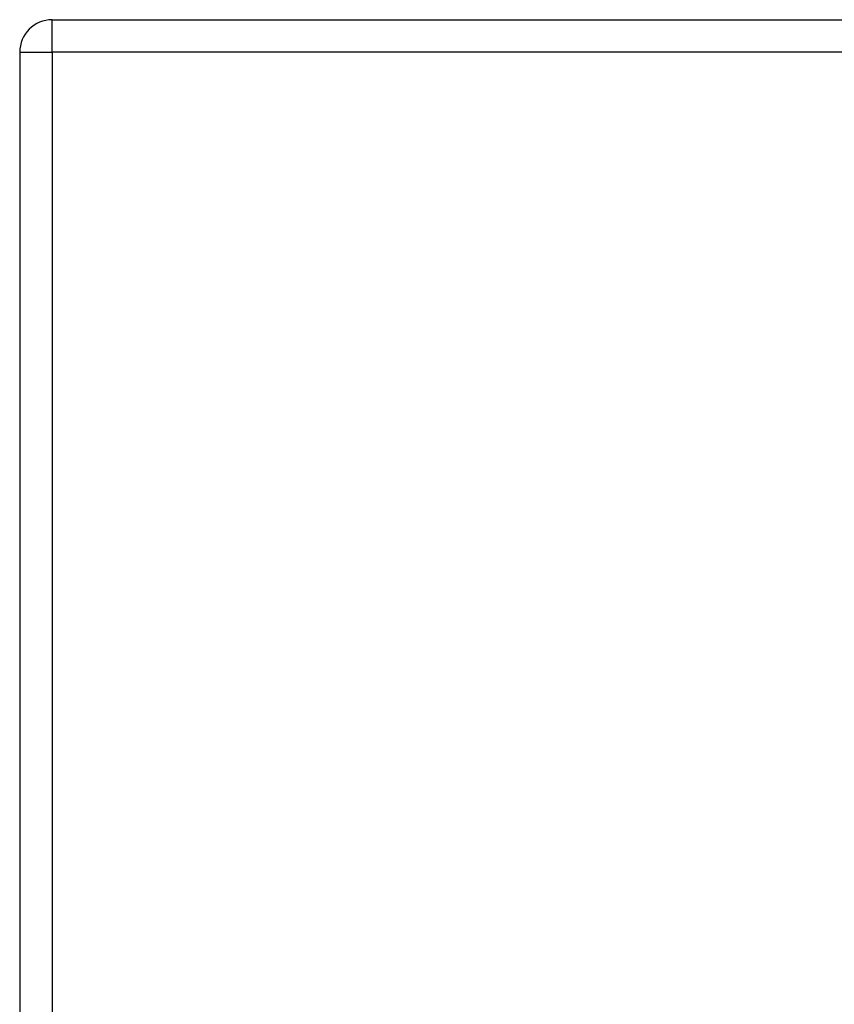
# Model space of a CAD drawing. Header units: inches. Extents: x 20 to 683, y 61 to 320.
# Tile 199 of 256: x 292.39 to 294.87, y 204.7 to 207.69. Entities that reach past the tile are written whole.
import ezdxf

# ---------------------------------------------------------------- set-up
doc = ezdxf.new("R2010")
doc.units = ezdxf.units.IN
doc.header["$MEASUREMENT"] = 0
doc.layers.add('Visible Edges(ANSI)', color=7, linetype='Continuous', lineweight=25)
doc.layers.add('Visible Tangent Edges(ANSI)', color=7, linetype='Continuous', lineweight=25)

msp = doc.modelspace()

# ---------------------------------------------------------------- linework, layer by layer
at = {"layer": 'Visible Edges(ANSI)'}
for p, q in [((292.4924, 207.6937), (364.0974, 207.6937)), ((292.3934, 207.5947), (292.3934, 183.8747))]:
    msp.add_line(p, q, dxfattribs=at)
msp.add_arc((292.4924, 207.5947), 0.099, 90, 180, dxfattribs=at)
at = {"layer": 'Visible Tangent Edges(ANSI)'}
for p, q in [((292.4924, 207.5947), (292.4924, 207.6937)), ((292.3934, 207.5947), (292.4924, 207.5947)), ((364.0974, 207.5947), (292.4924, 207.5947)), ((292.4924, 207.5947), (292.4924, 183.8747))]:
    msp.add_line(p, q, dxfattribs=at)

doc.saveas('drawing.dxf')
